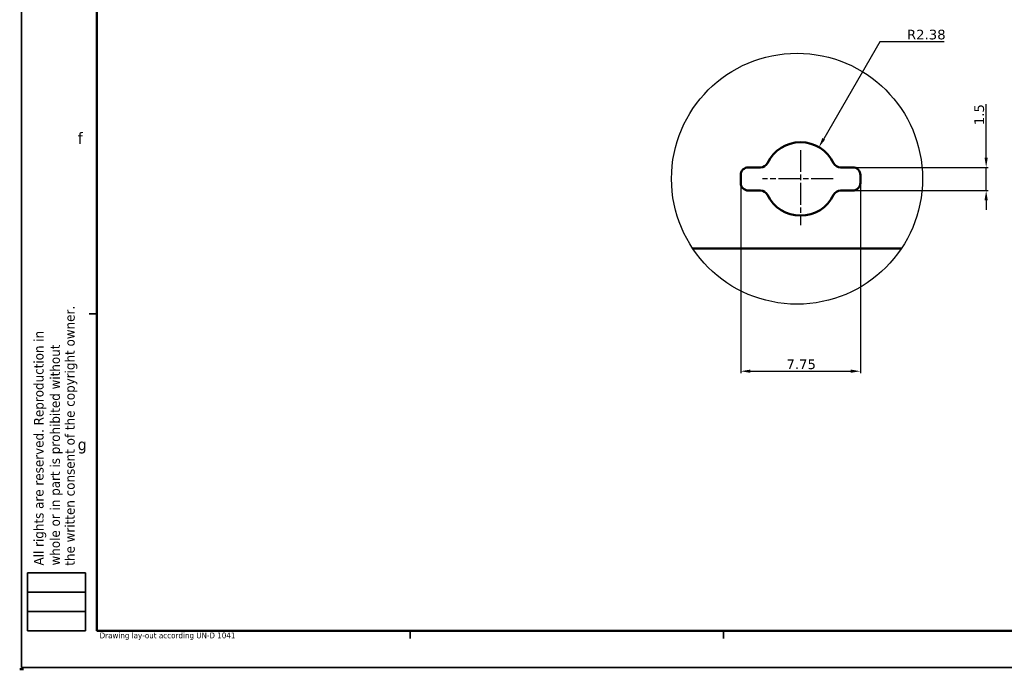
# Model space of a CAD drawing. Header units: millimetres. Extents: x 0 to 841, y 0 to 590.
# Tile 1 of 22: x 0 to 255, y 0 to 168. Entities that reach past the tile are written whole.
import ezdxf

# ---------------------------------------------------------------- set-up
doc = ezdxf.new("R2010")
doc.units = ezdxf.units.MM
doc.linetypes.add('CHAIN', pattern=[0.3543, 0.2362, -0.0295, 0.0591, -0.0295])
doc.linetypes.add('LONG_DASH_DOTTED', pattern=[0.3001, 0.2362, -0.0295, 0.0049, -0.0295])
doc.layers.get('0').update_dxf_attribs({"lineweight": 25})
for name, color, linetype, lineweight in [('Center Mark(ISO)', 7, 'LONG_DASH_DOTTED', 25), ('Detail Circle Lines(ISO)', 7, 'Continuous', 25), ('Dimensions(ISO)', 7, 'Continuous', 25), ('Sketch Geometry(ISO)', 7, 'Continuous', 50), ('Symbols(ISO)', 7, 'Continuous', 25), ('TO_BE_PRINTED', 7, 'Continuous', 25), ('Visible Edges(ISO)', 7, 'Continuous', 50)]:
    doc.layers.add(name, color=color, linetype=linetype, lineweight=lineweight)
doc.styles.add('LG.Philips.Title', font='verdana.ttf', dxfattribs={"width": 0.9})
doc.styles.add('Philips-dimensions', font='verdana.ttf')
doc.dimstyles.new('Philips-Oss', dxfattribs={"dimtxt": 2.5, "dimasz": 2.5, "dimexe": 0.5, "dimexo": 0, "dimgap": 0.5, "dimtad": 1, "dimtoh": 1, "dimrnd": 1e-08, "dimdsep": 46, "dimtxsty": 'Philips-dimensions', "dimcen": 0.09, "dimdle": 10, "dimclrd": 7, "dimclre": 7, "dimclrt": 7, "dimazin": 2, "dimtfac": 1, "dimtmove": 0, "dimatfit": 3, "dimfxl": 1, "dimtolj": 1, "dimlwd": 25, "dimlwe": 25, "dimarcsym": 0})

# ---------------------------------------------------------------- blocks, each defined once
blk = doc.blocks.new('2dTransSymbol1')
at = {"layer": 'Detail Circle Lines(ISO)'}
blk.add_circle((201.22, 127.02), 32.49, dxfattribs=at)
blk = doc.blocks.new('*D23')
at = {"layer": 'Defpoints', "color": 0, "linetype": 'Continuous', "transparency": 16777216}
for p in [(215.63, 129.96), (250.18, 129.96), (215.63, 123.96)]:
    blk.add_point(p, dxfattribs=at)
at = {"layer": 'Dimensions(ISO)', "color": 7, "linetype": 'Continuous', "lineweight": 25, "transparency": 16777216}
for p, q in [((250.18, 132.46), (250.18, 146.29)), ((215.63, 129.96), (250.68, 129.96)), ((250.18, 123.96), (250.18, 129.96)), ((215.63, 123.96), (250.68, 123.96)), ((250.18, 121.46), (250.18, 118.96))]:
    blk.add_line(p, q, dxfattribs=at)
at = {"layer": 'Dimensions(ISO)', "color": 7, "linetype": 'Continuous', "transparency": 16777216}
for points in [[(249.76, 132.46), (250.59, 132.46), (250.18, 129.96)], [(249.76, 121.46), (250.59, 121.46), (250.18, 123.96)]]:
    blk.add_solid(points, dxfattribs=at)
at = {"layer": 'Dimensions(ISO)', "color": 7, "linetype": 'Continuous', "lineweight": 25, "transparency": 16777216, "insert": (247.12, 140.88), "char_height": 2.5, "attachment_point": 1, "rotation": 90, "style": 'Philips-dimensions'}
blk.add_mtext('\\A1;1.5', dxfattribs=at)
blk = doc.blocks.new('*D24')
at = {"layer": 'Defpoints', "color": 0, "linetype": 'Continuous', "transparency": 16777216}
for p in [(206.88, 135.18), (202.13, 126.96)]:
    blk.add_point(p, dxfattribs=at)
at = {"layer": 'Dimensions(ISO)', "color": 7, "linetype": 'Continuous', "lineweight": 25, "transparency": 16777216}
for p, q in [((222.63, 162.47), (208.13, 137.35)), ((239.33, 162.47), (222.63, 162.47))]:
    blk.add_line(p, q, dxfattribs=at)
at = {"layer": 'Dimensions(ISO)', "color": 7, "linetype": 'Continuous', "transparency": 16777216}
blk.add_solid([(207.77, 137.56), (208.49, 137.14), (206.88, 135.18)], dxfattribs=at)
at = {"layer": 'Dimensions(ISO)', "color": 7, "linetype": 'Continuous', "lineweight": 25, "transparency": 16777216, "insert": (229.67, 165.59), "char_height": 2.5, "attachment_point": 1, "style": 'Philips-dimensions'}
blk.add_mtext('\\A1;R2.38', dxfattribs=at)
blk = doc.blocks.new('*D27')
at = {"layer": 'Defpoints', "color": 0, "linetype": 'Continuous', "transparency": 16777216}
for p in [(186.63, 125.96), (217.63, 125.96), (217.63, 77.18)]:
    blk.add_point(p, dxfattribs=at)
at = {"layer": 'Dimensions(ISO)', "color": 7, "linetype": 'Continuous', "lineweight": 25, "transparency": 16777216}
for p, q in [((186.63, 125.96), (186.63, 76.68)), ((217.63, 125.96), (217.63, 76.68)), ((189.13, 77.18), (215.13, 77.18))]:
    blk.add_line(p, q, dxfattribs=at)
at = {"layer": 'Dimensions(ISO)', "color": 7, "linetype": 'Continuous', "transparency": 16777216}
for points in [[(189.13, 77.6), (189.13, 76.76), (186.63, 77.18)], [(215.13, 77.6), (215.13, 76.76), (217.63, 77.18)]]:
    blk.add_solid(points, dxfattribs=at)
at = {"layer": 'Dimensions(ISO)', "color": 7, "linetype": 'Continuous', "lineweight": 25, "transparency": 16777216, "insert": (198.47, 80.23), "char_height": 2.5, "attachment_point": 1, "style": 'Philips-dimensions'}
blk.add_mtext('\\A1;7.75', dxfattribs=at)
blk = doc.blocks.new('Borders A1')
at = {"layer": 'Sketch Geometry(ISO)', "color": 7, "linetype": 'Continuous', "lineweight": 35}
for p, q in [((0.5, 590.03), (0.5, 0.5)), ((18, 92), (20, 92)), ((2, 10), (2, 25)), ((2, 25), (17, 25)), ((17, 25), (17, 10)), ((17, 20), (2, 20)), ((2, 15), (17, 15)), ((17, 10), (2, 10)), ((101.1, 8), (101.1, 10)), ((182.2, 8), (182.2, 10)), ((0.5, 0.5), (840.5, 0.5))]:
    blk.add_line(p, q, dxfattribs=at)
at = {"layer": 'Sketch Geometry(ISO)', "color": 1, "linetype": 'Continuous', "lineweight": 50, "true_color": 0xff0000}
for p, q in [((20, 584), (20, 10)), ((20, 10), (831, 10))]:
    blk.add_line(p, q, dxfattribs=at)
at = {"layer": 'Sketch Geometry(ISO)'}
blk.add_line((0, 0), (1, 0), dxfattribs=at)
blk.add_line((0, 0), (1, 0), dxfattribs=at)
blk.add_line((0, 0), (1, 0), dxfattribs=at)
blk.add_line((0, 0), (1, 0), dxfattribs=at)
blk.add_line((0, 0), (1, 0), dxfattribs=at)
blk.add_line((0, 0), (1, 0), dxfattribs=at)
blk.add_line((0, 0), (1, 0), dxfattribs=at)
at = {"layer": 'TO_BE_PRINTED', "color": 7, "linetype": 'Continuous', "lineweight": 25}
blk.add_line((0, 0), (1, 0), dxfattribs=at)
blk.add_line((0, 0), (1, 0), dxfattribs=at)
at = {"layer": 'Symbols(ISO)', "color": 3, "true_color": 0x00ff00, "attachment_point": 7, "style": 'LG.Philips.Title'}
for s, insert, char_height in [('\\fVerdana|b0|i0;\\H3.0000;f', (15, 136), 3), ('\\fVerdana|b0|i0;\\H3.0000;g', (15, 55.85), 3), ('\\fVerdana|b0|i0;\\H1.5000;Drawing lay-out according UN-D 1041', (20.69, 7.6), 1.5)]:
    blk.add_mtext(s, dxfattribs=dict(at, insert=insert, char_height=char_height))
at = {"layer": 'Symbols(ISO)', "color": 3, "true_color": 0x00ff00, "char_height": 2.5, "attachment_point": 7, "rotation": 90, "style": 'LG.Philips.Title'}
for s, insert in [('\\fVerdana|b0|i0;\\H2.5000;the written consent of the copyright owner.', (14.94, 26.83)), ('\\fVerdana|b0|i0;\\H2.5000;whole or in part is prohibited without', (11.1, 26.88)), ('\\fVerdana|b0|i0;\\H2.5000;All rights are reserved. Reproduction in', (6.87, 26.88))]:
    blk.add_mtext(s, dxfattribs=dict(at, insert=insert))

msp = doc.modelspace()

# ---------------------------------------------------------------- linework, layer by layer
at = {"layer": 'Center Mark(ISO)', "linetype": 'CHAIN', "ltscale": 23.990969}
for p, q in [((202.128, 134.456), (202.128, 114.957)), ((210.577, 126.957), (192.247, 126.957))]:
    msp.add_line(p, q, dxfattribs=at)
at = {"layer": 'Visible Edges(ISO)'}
for p, q in [((186.628, 125.957), (186.628, 127.957)), ((188.628, 129.957), (191.772, 129.957)), ((212.484, 129.957), (215.628, 129.957)), ((217.628, 127.957), (217.628, 125.957)), ((191.772, 123.957), (188.628, 123.957)), ((215.628, 123.957), (212.484, 123.957)), ((228.231, 108.957), (174.216, 108.957))]:
    msp.add_line(p, q, dxfattribs=at)
for centre, radius, start, end in [((202.128, 126.957), 9.5, 25.77146, 154.22854), ((191.772, 131.957), 2, 270, 334.22854), ((212.484, 131.957), 2, 205.77146, 270), ((188.628, 127.957), 2, 90, 180), ((215.628, 127.957), 2, 0, 90), ((188.628, 125.957), 2, 180, 270), ((215.628, 125.957), 2, 270, 0), ((191.772, 121.957), 2, 25.77146, 90), ((202.128, 126.957), 9.5, 205.77146, 334.22854), ((212.484, 121.957), 2, 90, 154.22854)]:
    msp.add_arc(centre, radius, start, end, dxfattribs=at)

# ---------------------------------------------------------------- block references
for name in ['Borders A1', '2dTransSymbol1']:
    msp.add_blockref(name, (0, 0))

# ---------------------------------------------------------------- dimensions: what is measured, and where the dimension line sits
at = {"layer": 'Dimensions(ISO)', "color": 7, "linetype": 'Continuous', "lineweight": 25}
dim = msp.add_radius_dim(center=(202.128, 126.957), mpoint=(206.878, 135.184), dimstyle='Philips-Oss', override={"dimgap": 0.5, "dimtih": 1, "dimdec": 2, "dimlfac": 0.25, "dimcen": 0, "dimtol": 0, "dimlim": 0, "dimtp": 0, "dimtm": 0, "dimtdec": 2, "dimtofl": 0}, dxfattribs=at)
dim.commit()
dim.dimension.update_dxf_attribs({"geometry": '*D24', "text_midpoint": (234.502, 162.474), "dimtype": 164})
dim = msp.add_linear_dim(base=(250.178, 129.957), p1=(215.628, 123.957), p2=(215.628, 129.957), angle=90, dimstyle='Philips-Oss', override={"dimgap": 0.5, "dimtoh": 0, "dimdec": 2, "dimlfac": 0.25, "dimtol": 0, "dimlim": 0, "dimtp": 0, "dimtm": 0, "dimtdec": 2, "dimtofl": 1, "dimatfit": 1}, dxfattribs=at)
dim.commit()
dim.dimension.update_dxf_attribs({"geometry": '*D23', "text_midpoint": (250.178, 143.332), "dimtype": 160})
dim = msp.add_linear_dim(base=(217.628, 77.18), p1=(186.628, 125.957), p2=(217.628, 125.957), dimstyle='Philips-Oss', override={"dimgap": 0.5, "dimtoh": 0, "dimdec": 2, "dimlfac": 0.25, "dimtol": 0, "dimlim": 0, "dimtp": 0, "dimtm": 0, "dimtdec": 2, "dimtofl": 0, "dimatfit": 1}, dxfattribs=at)
dim.commit()
dim.dimension.update_dxf_attribs({"geometry": '*D27', "text_midpoint": (202.128, 77.18), "dimtype": 160})

doc.saveas('drawing.dxf')
